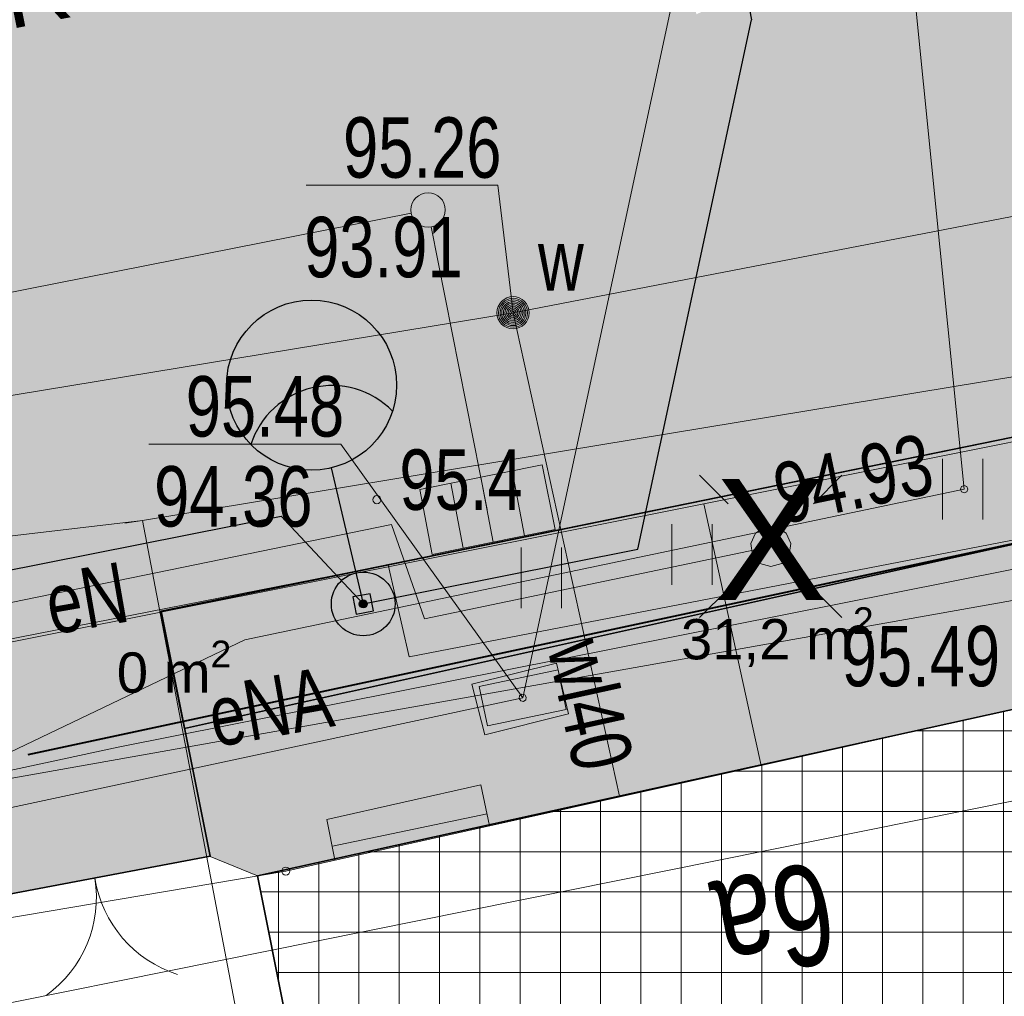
# Model space of a CAD drawing. Header units: metres. Extents: x -320 to 5572509, y -47 to 5960263.
# Tile 24 of 59: x 5572147 to 5572160, y 5960085 to 5960097. Entities that reach past the tile are written whole.
import ezdxf

# ---------------------------------------------------------------- set-up
doc = ezdxf.new("R2010")
doc.units = ezdxf.units.M
doc.header["$MEASUREMENT"] = 0
for name, color, linetype in [('203-Punkt_zalamania_granicy_dzi', 7, 'Continuous'), ('218-Granica_uzytku', 7, 'Continuous'), ('219-Linia_granicy', 7, 'Continuous'), ('238-Punkt_adresowy_budynku', 7, 'Continuous'), ('312-Budynek__powierzchnia_', 7, 'Continuous'), ('352-schody__powierzchnia_', 7, 'Continuous'), ('403-Punkt_okreslonej_wysokosci-', 7, 'Continuous'), ('422-Kraweznik_jezdni', 7, 'Continuous'), ('423-Krawedz_chodnika', 7, 'Continuous'), ('801-Punkt_okreslonej_wysokosci', 7, 'Continuous'), ('801-Punkt_okreslonej_wysokosci-', 7, 'Continuous'), ('902-Ogrodzenie_trwale_symb_', 7, 'Continuous'), ('905-Brama_w_ogrodzeniu', 7, 'Continuous'), ('940-Trawnik_symb__poj_', 7, 'Continuous'), ('IS_KD', 7, 'Continuous'), ('komora_podziemna_-_przewod_tele', 7, 'Continuous'), ('latarnia_na_slupie_lub_maszcie_', 7, 'Continuous'), ('Nowe_810-G Ogólne', 7, 'Continuous'), ('Nowe_830-G Teksty Etykiety', 7, 'Continuous'), ('Nowe_WOSZCZALSKI_tekst w ramce', 7, 'Continuous'), ('przewod_elektroenergetyczny__li', 7, 'Continuous'), ('przewod_gazowy__linia_', 7, 'Continuous'), ('przewod_inny__linia_', 7, 'Continuous'), ('przewod_kanalizacyjny__linia_', 7, 'Continuous'), ('przewod_telekomunikacyjny__lini', 7, 'Continuous'), ('przewod_wodociagowy__linia_', 7, 'Continuous'), ('przewod_wodociagowy__linia_-Atr', 7, 'Continuous'), ('punkt_o_okreslonej_wysokosci__s', 7, 'Continuous'), ('slup__punkt_', 7, 'Continuous'), ('szafa_sterownicza_-_siec_teleko', 7, 'Continuous'), ('WOSZCZALSKI_kabel_ośw', 7, 'Continuous'), ('WOSZCZALSKI_słup', 7, 'Continuous'), ('WOSZCZALSKI_wlz', 7, 'Continuous'), ('ZAKRES', 7, 'Continuous'), ('zasuwa_-_siec_wodociagowa__punk', 7, 'Continuous')]:
    doc.layers.add(name, color=color, linetype=linetype)
doc.styles.add('GENERATED_STYLE_1', font='arial.ttf')
doc.styles.add('GENERATED_STYLE_3', font='arial.ttf')

# ---------------------------------------------------------------- blocks, each defined once
blk = doc.blocks.new('Wypełnienie_3', base_point=(5572434.607, 5960129.98))
at = {"layer": 'Nowe_810-G Ogólne', "linetype": 'Continuous', "lineweight": 18, "true_color": 0xaaaaaa}
h = blk.add_hatch(dxfattribs=at)
h.set_pattern_fill('HLNHER', color=253, style=0, pattern_type=2)
h.set_pattern_definition([(0, (5572149.7395, 5960118.78482), (0.4, 0.4), [1.2, -0.4]), (90, (5572150.1395, 5960118.78482), (0.4, 0.4), [1.2, -0.4])])
h.paths.add_polyline_path([(5572119.97, 5960117.89), (5572120.79, 5960116.24), (5572121.5, 5960115.44), (5572122.21, 5960114.9), (5572122.744, 5960114.747), (5572123.317, 5960114.61), (5572125.049, 5960114.484), (5572125.85, 5960114.536), (5572130.069, 5960115.384), (5572138.896, 5960117.224), (5572138.292, 5960120.162), (5572155.913, 5960123.836), (5572156.128, 5960122.746), (5572156.512, 5960120.804), (5572158.44, 5960121.177, 0.308603), (5572162.603, 5960124.945), (5572162.588, 5960124.941), (5572159.946, 5960134.586, 0.184142), (5572158.882, 5960138.039, 0.30603), (5572153.265, 5960140.081), (5572156.26, 5960136.077), (5572154.662, 5960134.882), (5572153.377, 5960133.921), (5572150.385, 5960137.922), (5572132.367, 5960124.445), (5572135.36, 5960120.444), (5572132.563, 5960118.352), (5572126.584, 5960126.337), (5572160.589, 5960151.83), (5572160.598, 5960151.818), (5572164.203, 5960138.326), (5572167.783, 5960124.929), (5572168.21, 5960124.22), (5572168.9, 5960123.8), (5572169.83, 5960123.57), (5572174.572, 5960124.504), (5572179.02, 5960125.38), (5572179.509, 5960123.378), (5572174.84, 5960122.49), (5572175.83, 5960117.16), (5572172.73, 5960116.07), (5572172.04, 5960115.89), (5572172.14, 5960115.5), (5572169.94, 5960114.91), (5572169.87, 5960115.15), (5572168.91, 5960114.87), (5572168.98, 5960114.64), (5572166.56, 5960113.95), (5572166.5, 5960114.18), (5572165.87, 5960114.02), (5572165.8, 5960114.35), (5572165.93, 5960114.38), (5572165.75, 5960115.18), (5572164.8, 5960114.95), (5572164.9, 5960114.62), (5572162.28, 5960113.85), (5572162.19, 5960114.18), (5572161.68, 5960114.04), (5572161.87, 5960113.34), (5572162, 5960113.37), (5572162.29, 5960112.25), (5572162.17, 5960112.22), (5572162.4, 5960111.41), (5572162.58, 5960111.47), (5572162.91, 5960110.26), (5572162.72, 5960110.2), (5572162.83, 5960109.77), (5572163.48, 5960110.04), (5572164.37, 5960110.27), (5572164.48, 5960109.75), (5572164.653, 5960109.787), (5572165.19, 5960107.36), (5572165.02, 5960107.32), (5572165.16, 5960106.72), (5572165.33, 5960106.75), (5572166.43, 5960101.86), (5572165.96, 5960101.76), (5572166.13, 5960100.99), (5572166.46, 5960101.07), (5572167.15, 5960097.97), (5572166.82, 5960097.9), (5572166.95, 5960097.33), (5572167.648, 5960093.703), (5572162.9, 5960092.8), (5572161.41, 5960092.47), (5572149.154, 5960089.965), (5572149.759, 5960086.924), (5572146.898, 5960086.382), (5572145.75, 5960086.12), (5572145.189, 5960089.209), (5572130.631, 5960086.296), (5572128.388, 5960097.519), (5572154.739, 5960102.778), (5572155.796, 5960097.376, 0.32921), (5572156.91, 5960099.21), (5572155.67, 5960105.421), (5572155.663, 5960105.419), (5572154.052, 5960113.522, 0.326644), (5572152.363, 5960114.76), (5572153.626, 5960108.47), (5572124.891, 5960102.732), (5572123.764, 5960109.015), (5572123.037, 5960107.846), (5572122.57, 5960106.94), (5572122.235, 5960105.804), (5572122.128, 5960104.217), (5572120.82, 5960112.281)])
h.paths.add_polyline_path([(5572160.986, 5960109.404), (5572161.476, 5960109.501), (5572161.772, 5960108.036), (5572163.15, 5960108.307), (5572165.611, 5960095.766), (5572163.741, 5960095.398)], flags=0)
at = {"layer": 'Nowe_810-G Ogólne', "color": 18, "lineweight": 35, "true_color": 0x030303}
for p, q in [((5572161.41, 5960092.47), (5572149.154, 5960089.965)), ((5572149.154, 5960089.965), (5572149.759, 5960086.924)), ((5572149.759, 5960086.924), (5572146.898, 5960086.382))]:
    blk.add_line(p, q, dxfattribs=at)
blk = doc.blocks.new('Wypełnienie_14', base_point=(5572434.607, 5960129.98))
at = {"layer": 'Nowe_810-G Ogólne', "linetype": 'Continuous', "lineweight": 0, "true_color": 0x5b5b5b}
blk.add_hatch(color=251, dxfattribs=at).paths.add_polyline_path([(5572149.154, 5960089.965), (5572149.443, 5960088.511), (5572149.441, 5960088.51)])
at = {"layer": 'Nowe_810-G Ogólne', "color": 7, "lineweight": 13}
for p, q in [((5572149.441, 5960088.51), (5572149.154, 5960089.965)), ((5572149.154, 5960089.965), (5572149.443, 5960088.511)), ((5572149.443, 5960088.511), (5572149.441, 5960088.51))]:
    blk.add_line(p, q, dxfattribs=at)
at = {"layer": 'Nowe_810-G Ogólne', "color": 7, "lineweight": 5, "insert": (5572148.602, 5960088.808), "char_height": 0.5, "attachment_point": 7, "style": 'GENERATED_STYLE_1'}
blk.add_mtext('\\A1;{\\pql;\\fArial|b0|i0|c238|p38;0 m\\fArial|b0|i0|c238|p38;\\A1{\\H.66x;\\S2^  ;}}', dxfattribs=at)
blk = doc.blocks.new('Wypełnienie_22', base_point=(5572434.607, 5960129.98))
at = {"layer": 'Nowe_810-G Ogólne', "linetype": 'Continuous', "lineweight": 0, "true_color": 0x000000}
h = blk.add_hatch(dxfattribs=at)
h.set_pattern_fill('SIATKA_25X25', color=18, style=0, pattern_type=2)
h.set_pattern_definition([(0, (5572434.6074, 5960128.98037), (0, 0.5), []), (90, (5572434.6074, 5960128.98037), (-0.5, 0), [])])
h.paths.add_polyline_path([(5572150.35, 5960086.68), (5572152.36, 5960076.59), (5572155.5, 5960077.24), (5572155.25, 5960078.4), (5572163.17, 5960080.04), (5572161.36, 5960089.11)])
at = {"layer": 'Nowe_810-G Ogólne', "color": 18, "lineweight": 35, "true_color": 0x030303}
for p, q in [((5572161.36, 5960089.11), (5572150.35, 5960086.68)), ((5572150.35, 5960086.68), (5572152.36, 5960076.59))]:
    blk.add_line(p, q, dxfattribs=at)
blk = doc.blocks.new('Wypełnienie_51', base_point=(5572434.607, 5960129.98))
at = {"layer": 'Nowe_810-G Ogólne', "linetype": 'Continuous', "lineweight": 0, "true_color": 0x233708}
blk.add_hatch(color=78, dxfattribs=at).paths.add_polyline_path([(5572161.41, 5960092.47), (5572149.144, 5960089.962), (5572149.441, 5960088.51), (5572161.54, 5960091.2)])
at = {"layer": 'Nowe_810-G Ogólne', "color": 18, "lineweight": 35, "true_color": 0x030303}
for p, q in [((5572161.41, 5960092.47), (5572149.144, 5960089.962)), ((5572149.441, 5960088.51), (5572161.54, 5960091.2)), ((5572149.144, 5960089.962), (5572149.441, 5960088.51))]:
    blk.add_line(p, q, dxfattribs=at)
blk = doc.blocks.new('Wypełnienie_73', base_point=(5572434.607, 5960129.98))
at = {"layer": 'Nowe_810-G Ogólne', "linetype": 'Continuous', "lineweight": 0, "true_color": 0x5b5b5b}
blk.add_hatch(color=251, dxfattribs=at).paths.add_polyline_path([(5572149.443, 5960088.511), (5572161.54, 5960091.2), (5572161.41, 5960092.47), (5572162.9, 5960092.8), (5572163.16, 5960091.56), (5572163.678, 5960091.676), (5572163.798, 5960091.105), (5572164.109, 5960089.669), (5572161.36, 5960089.11), (5572150.7, 5960086.74), (5572150.35, 5960086.68), (5572149.76, 5960086.92)])
at = {"layer": 'Nowe_810-G Ogólne', "color": 7, "lineweight": 13}
for p, q in [((5572149.443, 5960088.511), (5572161.54, 5960091.2)), ((5572161.36, 5960089.11), (5572150.7, 5960086.74)), ((5572149.76, 5960086.92), (5572149.443, 5960088.511)), ((5572150.35, 5960086.68), (5572149.76, 5960086.92)), ((5572150.7, 5960086.74), (5572150.35, 5960086.68))]:
    blk.add_line(p, q, dxfattribs=at)
at = {"layer": 'Nowe_810-G Ogólne', "color": 7, "lineweight": 5, "insert": (5572155.604, 5960089.222), "char_height": 0.5, "attachment_point": 7, "style": 'GENERATED_STYLE_1'}
blk.add_mtext('\\A1;{\\pql;\\fArial|b0|i0|c238|p38;31,2 m\\fArial|b0|i0|c238|p38;\\A1{\\H.66x;\\S2^  ;}}', dxfattribs=at)
blk = doc.blocks.new('EGBP04_03')
at = {"layer": '203-Punkt_zalamania_granicy_dzi', "color": 7, "lineweight": 13}
blk.add_circle((0, 0), 0.05, dxfattribs=at)
blk = doc.blocks.new('905', base_point=(0, 0))
at = {"layer": '905-Brama_w_ogrodzeniu', "color": 7, "lineweight": 13}
for centre, start, end in [((-1.5, 0), 0, 63.2606), ((1.5, 0), 116.7394, 180)]:
    blk.add_arc(centre, 1.5, start, end, dxfattribs=at)
blk = doc.blocks.new('RTPW01')
at = {"layer": '801-Punkt_okreslonej_wysokosci', "color": 7, "lineweight": 13}
blk.add_circle((0, 0), 0.05, dxfattribs=at)
blk = doc.blocks.new('940P')
at = {"layer": '940-Trawnik_symb__poj_', "color": 7, "lineweight": 13}
for p, q in [((-0.25, -0.375), (-0.25, 0.375)), ((0.25, -0.375), (0.25, 0.375))]:
    blk.add_line(p, q, dxfattribs=at)
blk = doc.blocks.new('US19')
at = {"layer": 'szafa_sterownicza_-_siec_teleko', "color": 7, "lineweight": 13}
for p, q in [((-0.5, 0.25), (0.5, 0.25)), ((-0.5, -0.25), (-0.5, 0.25)), ((0.5, -0.25), (0.5, 0.25)), ((-0.5, -0.25), (0.5, -0.25))]:
    blk.add_line(p, q, dxfattribs=at)
blk = doc.blocks.new('PW01')
at = {"layer": 'punkt_o_okreslonej_wysokosci__s', "color": 7, "lineweight": 13}
for p, q in [((-0.045, 0), (-0.0318, 0.0318)), ((-0.0318, -0.0318), (-0.045, 0)), ((-0.0318, 0.0318), (0, 0.045)), ((0, 0.045), (0.0318, 0.0318)), ((0.0318, 0.0318), (0.045, 0)), ((0.045, 0), (0.0318, -0.0318)), ((0, -0.045), (-0.0318, -0.0318)), ((0.0318, -0.0318), (0, -0.045))]:
    blk.add_line(p, q, dxfattribs=at)
blk = doc.blocks.new('SUUS25')
at = {"layer": 'zasuwa_-_siec_wodociagowa__punk', "color": 7, "lineweight": 13}
for radius in [0.2, 0.18, 0.16, 0.14, 0.12, 0.1, 0.08, 0.06, 0.04, 0.02]:
    blk.add_circle((0, 0), radius, dxfattribs=at)
blk = doc.blocks.new('SM011')
at = {"layer": 'latarnia_na_slupie_lub_maszcie_', "color": 7, "lineweight": 13}
for p, q in [((-0.53, 0.531), (-0.883, 0.884)), ((0.531, 0.531), (0.884, 0.884)), ((-0.53, -0.53), (-0.883, -0.883)), ((0.531, -0.53), (0.884, -0.883))]:
    blk.add_line(p, q, dxfattribs=at)
blk = doc.blocks.new('SM04')
at = {"layer": 'slup__punkt_', "color": 7, "lineweight": 13}
for p, q in [((-0.1352, 0.2103), (0, 0.25)), ((0, 0.25), (0.1352, 0.2103)), ((-0.2274, 0.1039), (-0.1352, 0.2103)), ((0.1352, 0.2103), (0.2274, 0.1039)), ((-0.2475, -0.0356), (-0.2274, 0.1039)), ((0.2274, 0.1039), (0.2475, -0.0356)), ((-0.1889, -0.1637), (-0.2475, -0.0356)), ((0.2475, -0.0356), (0.1889, -0.1637)), ((-0.0704, -0.2399), (-0.1889, -0.1637)), ((0.0704, -0.2399), (-0.0704, -0.2399)), ((0.1889, -0.1637), (0.0704, -0.2399))]:
    blk.add_line(p, q, dxfattribs=at)
blk = doc.blocks.new('Wypełnienie_114', base_point=(5572434.607, 5960129.98))
at = {"layer": 'WOSZCZALSKI_kabel_ośw', "linetype": 'Continuous', "lineweight": 30}
blk.add_hatch(color=240, dxfattribs=at).paths.add_polyline_path([(5572152.024, 5960092.449, 0.564462), (5572150.266, 5960092.034, 0.564462)])
blk = doc.blocks.new('Wypełnienie_115', base_point=(5572434.607, 5960129.98))
at = {"layer": 'WOSZCZALSKI_słup', "linetype": 'Continuous', "lineweight": 30}
blk.add_hatch(color=240, dxfattribs=at).paths.add_polyline_path([(5572151.612, 5960090.046, 1), (5572151.709, 5960090.065, 1)])

msp = doc.modelspace()

# ---------------------------------------------------------------- linework, layer by layer
at = {"layer": '218-Granica_uzytku', "color": 3, "lineweight": 18, "flags": 128}
for points in [[(5572161.36, 5960089.11), (5572150.7, 5960086.74)], [(5572150.7, 5960086.74), (5572161.36, 5960089.11)], [(5572150.7, 5960086.74), (5572145.97, 5960085.94)], [(5572145.97, 5960085.94), (5572150.7, 5960086.74)]]:
    msp.add_lwpolyline(points, dxfattribs=at)
at = {"layer": '219-Linia_granicy', "color": 178, "lineweight": 18, "flags": 128}
for points in [[(5572161.36, 5960089.11), (5572150.7, 5960086.74)], [(5572150.7, 5960086.74), (5572145.97, 5960085.94)]]:
    msp.add_lwpolyline(points, dxfattribs=at)
at = {"layer": '312-Budynek__powierzchnia_', "color": 7, "lineweight": 13, "flags": 128}
for points in [[(5572150.7, 5960086.74), (5572161.36, 5960089.11)], [(5572150.35, 5960086.68), (5572150.7, 5960086.74)], [(5572152.12, 5960077.75), (5572150.35, 5960086.68)]]:
    msp.add_lwpolyline(points, dxfattribs=at)
at = {"layer": '352-schody__powierzchnia_', "color": 7, "lineweight": 13, "flags": 128}
for points in [[(5572151.31, 5960086.88), (5572151.21, 5960087.38), (5572153.12, 5960087.81), (5572153.23, 5960087.3)], [(5572151.31, 5960086.88), (5572151.21, 5960087.38), (5572153.12, 5960087.81), (5572153.23, 5960087.3)], [(5572153.2, 5960087.45), (5572151.28, 5960087.05)], [(5572153.2, 5960087.45), (5572151.28, 5960087.05)]]:
    msp.add_lwpolyline(points, dxfattribs=at)
at = {"layer": '422-Kraweznik_jezdni', "color": 7, "lineweight": 13, "flags": 128}
msp.add_lwpolyline([(5572136.84, 5960087.57), (5572151.97, 5960090.54), (5572161.41, 5960092.47), (5572162.9, 5960092.8), (5572167.43, 5960093.63)], dxfattribs=at)
at = {"layer": '423-Krawedz_chodnika', "color": 7, "lineweight": 13, "flags": 128}
msp.add_lwpolyline([(5572151.97, 5960090.54), (5572152.23, 5960089.4), (5572161.54, 5960091.2), (5572161.41, 5960092.47)], dxfattribs=at)
at = {"layer": '902-Ogrodzenie_trwale_symb_', "color": 7, "lineweight": 13, "flags": 128}
for points in [[(5572145.75, 5960086.12), (5572146.89, 5960086.38), (5572149.76, 5960086.92)], [(5572149.76, 5960086.92), (5572150.35, 5960086.68)]]:
    msp.add_lwpolyline(points, dxfattribs=at)
at = {"layer": 'IS_KD', "color": 3, "lineweight": 18}
for p, q in [((5572134.969, 5960091.493), (5572152.257, 5960094.906)), ((5572153.198, 5960091.227), (5572152.505, 5960094.738)), ((5572153.881, 5960091.784), (5572152.363, 5960091.475)), ((5572154.044, 5960090.981), (5572153.881, 5960091.784)), ((5572153.51, 5960091.709), (5572153.663, 5960090.903)), ((5572152.749, 5960091.554), (5572152.902, 5960090.748)), ((5572153.122, 5960091.63), (5572153.275, 5960090.824)), ((5572152.363, 5960091.475), (5572152.516, 5960090.669)), ((5572152.516, 5960090.669), (5572154.044, 5960090.981))]:
    msp.add_line(p, q, dxfattribs=at)
msp.add_circle((5572152.466, 5960094.947), 0.213, dxfattribs=at)
at = {"layer": 'komora_podziemna_-_przewod_tele', "color": 30, "lineweight": 18, "flags": 128}
msp.add_lwpolyline([(5572153.01, 5960089.06), (5572154.06, 5960089.32), (5572154.21, 5960088.69), (5572153.17, 5960088.43)], close=True, dxfattribs=at)
at = {"layer": 'Nowe_810-G Ogólne', "color": 250, "lineweight": 40}
msp.add_line((5572167.903, 5960092.557), (5572147.498, 5960088.182), dxfattribs=at)
at = {"layer": 'przewod_elektroenergetyczny__li', "color": 1, "lineweight": 18, "flags": 128}
for points in [[(5572127.75, 5960084.42), (5572160.35, 5960090.21), (5572160.71, 5960090.32), (5572163.68, 5960108.94), (5572163.74, 5960108.95)], [(5572156.72, 5960090.77), (5572152.42, 5960089.87), (5572152.01, 5960091.04), (5572137.08, 5960087.98), (5572137.18, 5960087.13), (5572136.88, 5960088.24), (5572126.02, 5960086.17), (5572113.66, 5960083.31)]]:
    msp.add_lwpolyline(points, dxfattribs=at)
at = {"layer": 'przewod_gazowy__linia_', "color": 30, "lineweight": 18, "flags": 128}
for points in [[(5572162.05, 5960089.21), (5572161.37, 5960093.18), (5572160.25, 5960092.96), (5572148.92, 5960091.09), (5572150.1, 5960084.92), (5572150.69, 5960084.98)], [(5572115.87, 5960087.2), (5572148.92, 5960091.09), (5572148.7, 5960091.06)]]:
    msp.add_lwpolyline(points, dxfattribs=at)
at = {"layer": 'przewod_inny__linia_', "color": 7, "lineweight": 13, "flags": 128}
msp.add_lwpolyline([(5572133.762, 5960052.195), (5572133.34, 5960053.97), (5572127.73, 5960082.35), (5572127.21, 5960084.14), (5572133.78, 5960085.74), (5572135.13, 5960085.21), (5572146.3, 5960087.75), (5572150.19, 5960089.61), (5572159.12, 5960091.48), (5572158.21, 5960100.55), (5572159.67, 5960109.54), (5572161.48, 5960117.16), (5572169.39, 5960123.42), (5572171.01, 5960124.72), (5572179.14, 5960128.14), (5572179.07, 5960128.56)], dxfattribs=at)
at = {"layer": 'przewod_kanalizacyjny__linia_', "color": 34, "lineweight": 18, "flags": 128}
msp.add_lwpolyline([(5572167.19, 5960076.64), (5572168.7, 5960077.2), (5572175.89, 5960080.07), (5572172.78, 5960093.08), (5572148.62, 5960088.28), (5572126.67, 5960083.55)], dxfattribs=at)
at = {"layer": 'przewod_telekomunikacyjny__lini', "color": 30, "lineweight": 18, "flags": 128}
for points in [[(5572153.64, 5960088.89), (5572161.13, 5960123.78), (5572161.48, 5960124), (5572168.11, 5960125.28), (5572173.71, 5960126.63), (5572174.31, 5960127.43)], [(5572153.64, 5960088.89), (5572128.89, 5960083.58), (5572117.18, 5960081.37), (5572112.07, 5960080.34), (5572083.38, 5960074.608)]]:
    msp.add_lwpolyline(points, dxfattribs=at)
at = {"layer": 'przewod_wodociagowy__linia_', "color": 7, "lineweight": 20, "flags": 128}
for points in [[(5572123.96, 5960088.84), (5572124.25, 5960088.85), (5572137.01, 5960090.95), (5572153.52, 5960093.67), (5572162.8, 5960095.46), (5572163.49, 5960095.6), (5572159.94, 5960115.68), (5572159.32, 5960120.73), (5572159.31, 5960121.27), (5572158.86, 5960122.68)], [(5572158.41, 5960121.49), (5572159.01, 5960118.94), (5572163.47, 5960092.82), (5572155.89, 5960091.3), (5572137.74, 5960087.68), (5572139.2, 5960083.59)], [(5572153.52, 5960093.67), (5572154.84, 5960087.67)], [(5572155.89, 5960091.3), (5572156.53, 5960088.37), (5572156.6, 5960088.05)]]:
    msp.add_lwpolyline(points, dxfattribs=at)
at = {"layer": 'punkt_o_okreslonej_wysokosci__s', "color": 7, "lineweight": 20, "flags": 128}
msp.add_lwpolyline([(5572153.52, 5960093.67), (5572153.333, 5960095.252), (5572150.952, 5960095.252)], dxfattribs=at)
at = {"layer": 'punkt_o_okreslonej_wysokosci__s', "color": 30, "lineweight": 18, "flags": 128}
msp.add_lwpolyline([(5572153.64, 5960088.89), (5572151.382, 5960092.04), (5572149, 5960092.04)], dxfattribs=at)
at = {"layer": 'WOSZCZALSKI_kabel_ośw', "color": 240, "lineweight": 30}
msp.add_line((5572151.262, 5960091.745), (5572151.661, 5960090.056), dxfattribs=at)
msp.add_circle((5572151.02, 5960092.772), 1.055, dxfattribs=at)
msp.add_arc((5572151.27, 5960091.711), 1.055, 44.3804, 162.1528, dxfattribs=at)
at = {"layer": 'WOSZCZALSKI_słup', "color": 240, "lineweight": 30, "flags": 128}
msp.add_lwpolyline([(5572151.747, 5960090.183), (5572151.533, 5960090.142), (5572151.575, 5960089.928), (5572151.788, 5960089.97)], close=True, dxfattribs=at)
at = {"layer": 'WOSZCZALSKI_słup', "color": 240, "lineweight": 30}
for radius in [0.396, 0.0495]:
    msp.add_circle((5572151.661, 5960090.056), radius, dxfattribs=at)
at = {"layer": 'WOSZCZALSKI_wlz', "color": 240, "lineweight": 30}
for p, q in [((5572156.242, 5960098.522), (5572156.48, 5960097.308)), ((5572155.069, 5960090.735), (5572156.48, 5960097.308)), ((5572134.135, 5960087.879), (5572150.644, 5960091.145)), ((5572151.661, 5960090.056), (5572150.644, 5960091.145)), ((5572151.661, 5960090.056), (5572155.069, 5960090.735))]:
    msp.add_line(p, q, dxfattribs=at)
at = {"layer": 'ZAKRES', "color": 7, "lineweight": 13, "flags": 128}
msp.add_lwpolyline([(5572111.424, 5960168.614), (5572126.913, 5960081.006), (5572169.699, 5960089.619), (5572165.103, 5960112.452), (5572174.101, 5960114.263), (5572150.557, 5960197.688)], close=True, dxfattribs=at)

# ---------------------------------------------------------------- block references
at = {"layer": '203-Punkt_zalamania_granicy_dzi', "color": 7, "lineweight": 13}
msp.add_blockref('EGBP04_03', (5572150.7, 5960086.74), dxfattribs=at)
at = {"layer": '801-Punkt_okreslonej_wysokosci', "color": 7, "lineweight": 13}
msp.add_blockref('RTPW01', (5572151.83, 5960091.35), dxfattribs=at)
at = {"layer": '905-Brama_w_ogrodzeniu', "color": 7, "lineweight": 13, "rotation": 189.0752299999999}
msp.add_blockref('905', (5572148.33, 5960086.65), dxfattribs=at)
at = {"layer": '940-Trawnik_symb__poj_', "color": 7, "lineweight": 13}
for p in [(5572159.1, 5960091.48), (5572155.74, 5960090.67), (5572153.87, 5960090.38)]:
    msp.add_blockref('940P', p, dxfattribs=at)
at = {"layer": 'latarnia_na_slupie_lub_maszcie_', "color": 7, "lineweight": 13, "rotation": 180.0004199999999}
msp.add_blockref('SM011', (5572156.72, 5960090.77), dxfattribs=at)
at = {"layer": 'Nowe_810-G Ogólne', "color": 253, "lineweight": 18, "true_color": 0xaaaaaa}
msp.add_blockref('Wypełnienie_3', (5572434.607, 5960129.98), dxfattribs=at)
at = {"layer": 'Nowe_810-G Ogólne', "color": 253, "lineweight": 18, "true_color": 0xb6b6b6}
for name in ['Wypełnienie_73', 'Wypełnienie_14']:
    msp.add_blockref(name, (5572434.607, 5960129.98), dxfattribs=at)
at = {"layer": 'Nowe_810-G Ogólne', "color": 62, "lineweight": 18, "true_color": 0x8edf20}
msp.add_blockref('Wypełnienie_51', (5572434.607, 5960129.98), dxfattribs=at)
at = {"layer": 'Nowe_810-G Ogólne', "color": 7, "lineweight": 13}
msp.add_blockref('Wypełnienie_22', (5572434.607, 5960129.98), dxfattribs=at)
at = {"layer": 'punkt_o_okreslonej_wysokosci__s', "color": 7, "lineweight": 13, "rotation": 0.0008399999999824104}
msp.add_blockref('PW01', (5572159.12, 5960091.48), dxfattribs=at)
at = {"layer": 'punkt_o_okreslonej_wysokosci__s', "color": 30, "lineweight": 18, "rotation": 191.8033499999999}
msp.add_blockref('PW01', (5572153.64, 5960088.89), dxfattribs=at)
at = {"layer": 'slup__punkt_', "color": 7, "lineweight": 13, "rotation": 180.0004199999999}
msp.add_blockref('SM04', (5572156.72, 5960090.77), dxfattribs=at)
at = {"layer": 'szafa_sterownicza_-_siec_teleko', "color": 7, "lineweight": 13, "rotation": 191.8033499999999}
msp.add_blockref('US19', (5572153.64, 5960088.89), dxfattribs=at)
at = {"layer": 'WOSZCZALSKI_kabel_ośw', "color": 240, "lineweight": 30}
msp.add_blockref('Wypełnienie_114', (5572434.607, 5960129.98), dxfattribs=at)
at = {"layer": 'WOSZCZALSKI_słup', "color": 240, "lineweight": 30}
msp.add_blockref('Wypełnienie_115', (5572434.607, 5960129.98), dxfattribs=at)
at = {"layer": 'zasuwa_-_siec_wodociagowa__punk', "color": 7, "lineweight": 13}
msp.add_blockref('SUUS25', (5572153.52, 5960093.67), dxfattribs=at)

# ---------------------------------------------------------------- texts
at = {"layer": '238-Punkt_adresowy_budynku', "color": 7, "lineweight": 13, "insert": (5572157.363, 5960086.887), "char_height": 1.25, "attachment_point": 7, "rotation": 190.834, "style": 'GENERATED_STYLE_1'}
msp.add_mtext('\\A1;{\\W0.750000x;\\pql;\\fArial|b0|i0|c238|p38;6a}', dxfattribs=at)
at = {"layer": '403-Punkt_okreslonej_wysokosci-', "color": 7, "lineweight": 13, "insert": (5572157.6, 5960089.023), "char_height": 0.75, "attachment_point": 7, "style": 'GENERATED_STYLE_1'}
msp.add_mtext('\\A1;{\\W0.750000x;\\pql;\\fArial|b0|i0|c238|p38;95.49}', dxfattribs=at)
at = {"layer": '801-Punkt_okreslonej_wysokosci-', "color": 7, "lineweight": 13, "insert": (5572152.11, 5960091.213), "char_height": 0.75, "attachment_point": 7, "style": 'GENERATED_STYLE_1'}
msp.add_mtext('\\A1;{\\W0.750000x;\\pql;\\fArial|b0|i0|c238|p38;95.4}', dxfattribs=at)
at = {"layer": 'Nowe_830-G Teksty Etykiety', "color": 7, "lineweight": 13, "insert": (5572137.724, 5960096.119), "char_height": 0.82207, "attachment_point": 1, "rotation": 11.2945, "style": 'GENERATED_STYLE_3'}
msp.add_mtext('\\A1;{\\pql;\\fArial|b0|i0|c0|p38;DOSTAWA TOWARU}', dxfattribs=at)
at = {"layer": 'Nowe_WOSZCZALSKI_tekst w ramce', "color": 240, "lineweight": 30, "insert": (5572156.72, 5960090.856), "char_height": 1.5, "attachment_point": 5, "style": 'GENERATED_STYLE_1'}
msp.add_mtext('\\A1;{\\pqc;\\fArial|b0|i0|c238|p38;X}', dxfattribs=at)
at = {"layer": 'przewod_elektroenergetyczny__li', "color": 1, "lineweight": 18, "char_height": 0.75, "style": 'GENERATED_STYLE_1'}
for s, insert, attachment_point, rotation in [('\\A1;{\\W0.750000x;\\pql;\\fArial|b0|i0|c238|p38;eN}', (5572147.799, 5960089.661), 7, 9.945), ('\\A1;{\\W0.750000x;\\pql;\\fArial|b0|i0|c238|p38;eNA}', (5572149.756, 5960088.64), 4, 10.065)]:
    msp.add_mtext(s, dxfattribs=dict(at, insert=insert, attachment_point=attachment_point, rotation=rotation))
at = {"layer": 'przewod_wodociagowy__linia_-Atr', "color": 7, "lineweight": 20, "insert": (5572153.933, 5960089.515), "char_height": 0.75, "attachment_point": 7, "rotation": 282.407, "style": 'GENERATED_STYLE_1'}
msp.add_mtext('\\A1;{\\W0.750000x;\\pql;\\fArial|b0|i0|c238|p38;wl40}', dxfattribs=at)
at = {"layer": 'punkt_o_okreslonej_wysokosci__s', "color": 7, "lineweight": 20, "char_height": 0.75, "attachment_point": 7, "style": 'GENERATED_STYLE_1'}
for s, insert in [('\\A1;{\\W0.750000x;\\pql;\\fArial|b0|i0|c238|p38;95.26}', (5572151.41, 5960095.336)), ('\\A1;{\\W0.750000x;\\pql;\\fArial|b0|i0|c238|p38;93.91}', (5572150.928, 5960094.1))]:
    msp.add_mtext(s, dxfattribs=dict(at, insert=insert))
at = {"layer": 'punkt_o_okreslonej_wysokosci__s', "color": 30, "lineweight": 18, "char_height": 0.75, "attachment_point": 7, "style": 'GENERATED_STYLE_1'}
for s, insert in [('\\A1;{\\W0.750000x;\\pql;\\fArial|b0|i0|c238|p38;95.48}', (5572149.458, 5960092.123)), ('\\A1;{\\W0.750000x;\\pql;\\fArial|b0|i0|c238|p38;94.36}', (5572149.065, 5960091.006))]:
    msp.add_mtext(s, dxfattribs=dict(at, insert=insert))
at = {"layer": 'punkt_o_okreslonej_wysokosci__s', "color": 7, "lineweight": 13, "insert": (5572156.78, 5960091.403), "char_height": 0.75, "attachment_point": 4, "rotation": 11.827, "style": 'GENERATED_STYLE_1'}
msp.add_mtext('\\A1;{\\W0.750000x;\\pql;\\fArial|b0|i0|c238|p38;94.93}', dxfattribs=at)
at = {"layer": 'zasuwa_-_siec_wodociagowa__punk', "color": 7, "lineweight": 13, "insert": (5572153.83, 5960093.946), "char_height": 0.75, "attachment_point": 7, "style": 'GENERATED_STYLE_1'}
msp.add_mtext('\\A1;{\\W0.750000x;\\pql;\\fArial|b0|i0|c238|p38;w}', dxfattribs=at)

doc.saveas('drawing.dxf')
